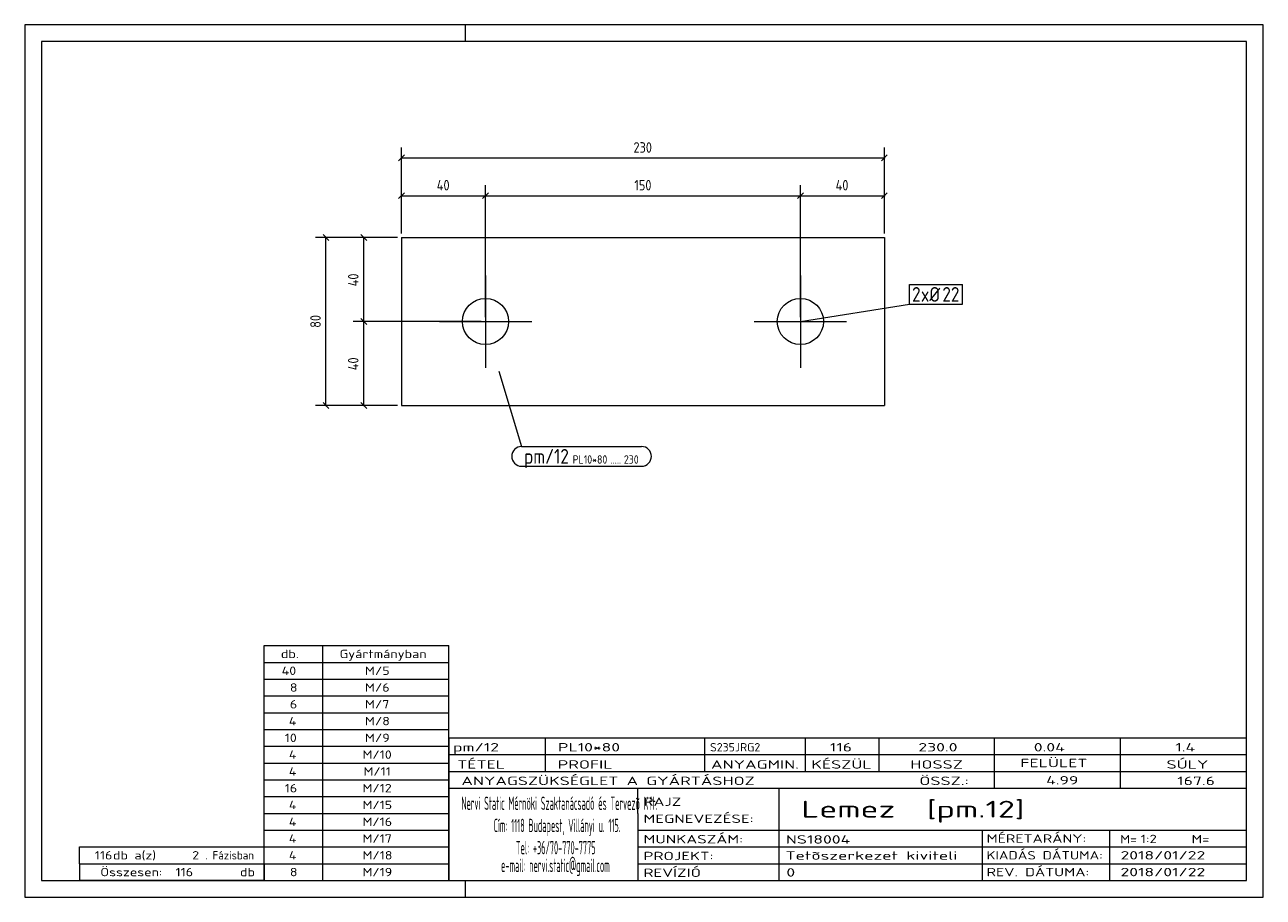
# Model space of a CAD drawing. Header units: millimetres. Extents: x 1 to 296, y 1 to 209.
import ezdxf

# ---------------------------------------------------------------- set-up
doc = ezdxf.new("R2010")
doc.units = ezdxf.units.MM
doc.header["$LTSCALE"] = 0.6
doc.linetypes.add('XKITLINE00', pattern=[0])
for name, color, linetype, lineweight in [('Bolt', 7, 'Continuous', 0), ('BoltMark', 3, 'Continuous', 0), ('DrawingSheet', 5, 'Continuous', 0), ('OtherObjectType', 1, 'Continuous', 0), ('Part', 2, 'Continuous', 0), ('PartMark', 3, 'Continuous', 0), ('Z-DIMENSIONS', 1, 'Continuous', 0)]:
    doc.layers.add(name, color=color, linetype=linetype, lineweight=lineweight)
doc.styles.add('ISOCPEUR', font='ISOCPEUR.TTF')

msp = doc.modelspace()

# ---------------------------------------------------------------- linework, layer by layer
at = {"layer": 'Bolt', "color": 4, "linetype": 'XKITLINE00', "lineweight": 0}
for p, q in [((110.75, 149.25), (110.75, 127.25)), ((185.75, 149.25), (185.75, 127.25)), ((99.75, 138.25), (121.75, 138.25)), ((174.75, 138.25), (196.75, 138.25))]:
    msp.add_line(p, q, dxfattribs=at)
for centre in [(110.75, 138.25), (185.75, 138.25)]:
    msp.add_circle(centre, 5.5, dxfattribs=at)
at = {"layer": 'BoltMark', "color": 7, "linetype": 'XKITLINE00', "lineweight": 0}
for p, q in [((211.75, 147.07), (224.38, 147.07)), ((211.75, 142.37), (211.75, 147.07)), ((224.38, 142.37), (224.38, 147.07)), ((185.75, 138.25), (211.75, 142.37)), ((211.75, 142.37), (224.38, 142.37))]:
    msp.add_line(p, q, dxfattribs=at)
at = {"layer": 'DrawingSheet', "color": 2, "linetype": 'XKITLINE00', "lineweight": 0}
for p, q in [((296, 209), (1, 209)), ((1, 209), (1, 1)), ((106, 205), (106, 209)), ((296, 1), (296, 209)), ((106, 1), (106, 5)), ((1, 1), (296, 1))]:
    msp.add_line(p, q, dxfattribs=at)
at = {"layer": 'DrawingSheet', "color": 3, "linetype": 'XKITLINE00', "lineweight": 0}
for p, q in [((292, 205), (5, 205)), ((5, 205), (5, 5)), ((292, 5), (292, 205)), ((5, 5), (292, 5))]:
    msp.add_line(p, q, dxfattribs=at)
at = {"layer": 'OtherObjectType', "color": 7, "linetype": 'XKITLINE00', "lineweight": 0}
for p, q in [((58, 61), (102, 61)), ((58, 57), (58, 61)), ((72, 57), (72, 61)), ((102, 57), (102, 61)), ((58, 57), (102, 57)), ((58, 53), (58, 57)), ((72, 53), (72, 57)), ((102, 53), (102, 57)), ((58, 53), (102, 53)), ((58, 49), (58, 53)), ((72, 49), (72, 53)), ((102, 49), (102, 53)), ((58, 49), (102, 49)), ((58, 45), (58, 49)), ((72, 45), (72, 49)), ((102, 45), (102, 49)), ((58, 45), (102, 45)), ((58, 41), (58, 45)), ((72, 41), (72, 45)), ((102, 41), (102, 45)), ((58, 41), (102, 41)), ((58, 37), (58, 41)), ((72, 37), (72, 41)), ((102, 37), (102, 41)), ((102, 39), (292, 39)), ((102, 39), (102, 35)), ((102, 39), (292, 39)), ((125, 35), (125, 39)), ((163, 35), (163, 39)), ((187, 35), (187, 39)), ((204.5, 35), (204.5, 39)), ((232, 35), (232, 39)), ((262, 35), (262, 39)), ((292, 35), (292, 39)), ((58, 37), (102, 37)), ((58, 33), (58, 37)), ((72, 33), (72, 37)), ((102, 33), (102, 37)), ((58, 33), (102, 33)), ((58, 29), (58, 33)), ((72, 29), (72, 33)), ((102, 35), (292, 35)), ((102, 35), (102, 5)), ((102, 35), (292, 35)), ((102, 29), (102, 33)), ((125, 31), (125, 35)), ((163, 31), (163, 35)), ((187, 31), (187, 35)), ((204.5, 31), (204.5, 35)), ((232, 31), (232, 35)), ((262, 31), (262, 35)), ((292, 31), (292, 35)), ((102, 31), (292, 31)), ((232, 27), (232, 31)), ((262, 27), (262, 31)), ((292, 27), (292, 31)), ((58, 29), (102, 29)), ((58, 25), (58, 29)), ((72, 25), (72, 29)), ((102, 25), (102, 29)), ((102, 27), (292, 27)), ((147, 21), (147, 27)), ((180.7, 17), (180.7, 27)), ((292, 21), (292, 27)), ((58, 25), (102, 25)), ((58, 21), (58, 25)), ((72, 21), (72, 25)), ((102, 21), (102, 25)), ((58, 21), (102, 21)), ((58, 17), (58, 21)), ((72, 17), (72, 21)), ((102, 17), (102, 21)), ((147, 21), (147, 5)), ((292, 17), (292, 21)), ((58, 17), (102, 17)), ((58, 13), (58, 17)), ((72, 13), (72, 17)), ((102, 13), (102, 17)), ((147, 17), (292, 17)), ((180.7, 5), (180.7, 17)), ((229.16, 13), (229.16, 17)), ((259.5, 5), (259.5, 17)), ((292, 13), (292, 17)), ((14, 9), (14, 13)), ((14, 13), (58, 13)), ((14, 13), (58, 13)), ((58, 9), (58, 13)), ((58, 13), (102, 13)), ((58, 9), (58, 13)), ((72, 9), (72, 13)), ((102, 9), (102, 13)), ((147, 13), (292, 13)), ((229.16, 5), (229.16, 13)), ((292, 9), (292, 13)), ((14, 9), (58, 9)), ((14, 9), (14, 5)), ((14, 9), (58, 9)), ((58, 9), (58, 5)), ((58, 9), (102, 9)), ((58, 5), (58, 9)), ((72, 5), (72, 9)), ((102, 5), (102, 9)), ((147, 9), (292, 9)), ((292, 5), (292, 9)), ((58, 5), (14, 5)), ((58, 5), (102, 5)), ((102, 5), (292, 5)), ((139.5, 5), (292, 5))]:
    msp.add_line(p, q, dxfattribs=at)
at = {"layer": 'Part', "color": 2, "linetype": 'XKITLINE00', "lineweight": 0}
for p, q in [((90.75, 158.25), (90.75, 118.25)), ((90.75, 158.25), (205.75, 158.25)), ((205.75, 158.25), (205.75, 118.25)), ((90.75, 118.25), (205.75, 118.25))]:
    msp.add_line(p, q, dxfattribs=at)
at = {"layer": 'PartMark', "color": 7, "linetype": 'XKITLINE00', "lineweight": 0}
for p, q in [((113.9, 126.4), (119.33, 108.46)), ((119.33, 108.46), (147.92, 108.46)), ((119.33, 103.76), (147.92, 103.76))]:
    msp.add_line(p, q, dxfattribs=at)
for centre, start, end in [((119.33, 106.11), 90, 270), ((147.92, 106.11), 270, 90)]:
    msp.add_arc(centre, 2.35, start, end, dxfattribs=at)
at = {"layer": 'Z-DIMENSIONS', "color": 7, "linetype": 'XKITLINE00', "lineweight": 0}
for p, q in [((91.46, 177.96), (90.04, 176.54)), ((90.75, 159.25), (90.75, 179.75)), ((90.75, 177.25), (205.75, 177.25)), ((206.46, 177.96), (205.04, 176.54)), ((205.75, 159.25), (205.75, 179.75)), ((91.46, 168.96), (90.04, 167.54)), ((90.75, 159.25), (90.75, 170.75)), ((90.75, 168.25), (110.75, 168.25)), ((111.46, 168.96), (110.04, 167.54)), ((111.46, 168.96), (110.04, 167.54)), ((110.75, 139.25), (110.75, 170.75)), ((110.75, 139.25), (110.75, 170.75)), ((110.75, 168.25), (185.75, 168.25)), ((186.46, 168.96), (185.04, 167.54)), ((186.46, 168.96), (185.04, 167.54)), ((185.75, 139.25), (185.75, 170.75)), ((185.75, 139.25), (185.75, 170.75)), ((185.75, 168.25), (205.75, 168.25)), ((206.46, 168.96), (205.04, 167.54)), ((205.75, 159.25), (205.75, 170.75)), ((89.75, 158.25), (70.25, 158.25)), ((72.04, 158.96), (73.46, 157.54)), ((72.75, 118.25), (72.75, 158.25)), ((89.75, 158.25), (79.25, 158.25)), ((81.04, 158.96), (82.46, 157.54)), ((81.75, 138.25), (81.75, 158.25)), ((81.04, 138.96), (82.46, 137.54)), ((81.04, 138.96), (82.46, 137.54)), ((109.75, 138.25), (79.25, 138.25)), ((109.75, 138.25), (79.25, 138.25)), ((81.75, 118.25), (81.75, 138.25)), ((89.75, 118.25), (70.25, 118.25)), ((72.04, 118.96), (73.46, 117.54)), ((89.75, 118.25), (79.25, 118.25)), ((81.04, 118.96), (82.46, 117.54))]:
    msp.add_line(p, q, dxfattribs=at)
at = {"layer": 'Z-DIMENSIONS', "color": 3}
for p in [(90.75, 177.25), (205.75, 177.25), (90.75, 168.25), (110.75, 168.25), (110.75, 168.25), (185.75, 168.25), (185.75, 168.25), (205.75, 168.25), (72.75, 158.25), (81.75, 158.25), (81.75, 138.25), (81.75, 138.25), (72.75, 118.25), (81.75, 118.25)]:
    msp.add_point(p, dxfattribs=at)

# ---------------------------------------------------------------- texts
at = {"layer": 'BoltMark', "color": 3, "style": 'ISOCPEUR', "width": 0.85}
for s, p in [('2', (212.35, 142.97)), ('xØ', (214.45, 142.97)), ('22', (219.57, 142.97))]:
    msp.add_text(s, height=3.5, dxfattribs=at).set_placement(p)
at = {"layer": 'OtherObjectType', "color": 7, "style": 'ISOCPEUR'}
for s, height, width, p in [('db.', 2, 1.211571, (62, 58)), ('Gyártmányban', 2, 1.211571, (76, 58)), ('M/5', 2, 1.211571, (82.04, 54)), ('40', 2, 1.211571, (62.18, 54)), ('8', 2, 1.211571, (64.14, 50)), ('M/6', 2, 1.211571, (82.04, 50)), ('6', 2, 1.211571, (64.14, 46)), ('M/7', 2, 1.211571, (82.04, 46)), ('4', 2, 1.211571, (63.9, 42)), ('M/8', 2, 1.211571, (82.04, 42)), ('10', 2, 1.211571, (62.92, 38)), ('M/9', 2, 1.211571, (82.04, 38)), ('4', 2, 1.211571, (63.9, 34)), ('M/10', 2, 1.211571, (81.43, 34)), ('pm/12', 2, 1.525501, (103, 35.76)), ('PL10*80', 2, 1.525501, (128, 35.76)), ('S235JRG2', 2, 1.02, (164.22, 35.76)), ('116', 2, 1.525501, (192.78, 35.76)), ('230.0', 2, 1.525501, (213.86, 35.76)), ('0.04', 2, 1.525501, (241.35, 35.76)), ('1.4', 2, 1.525501, (275.06, 35.76)), ('TÉTEL', 2, 1.525501, (104, 31.66)), ('PROFIL', 2, 1.525501, (127.96, 31.66)), ('ANYAGMIN.', 2, 1.525501, (164.47, 31.66)), ('KÉSZÜL', 2, 1.525501, (188.37, 31.66)), ('HOSSZ', 2, 1.525501, (211.96, 31.66)), ('FELÜLET', 2, 1.525501, (238.13, 32)), ('SÚLY', 2, 1.525501, (272.96, 31.66)), ('4', 2, 1.211571, (63.9, 30)), ('M/11', 2, 1.211571, (81.67, 30)), ('ANYAGSZÜKSÉGLET A GYÁRTÁSHOZ', 2, 1.525501, (105, 27.75)), ('ÖSSZ.:', 2, 1.525501, (214.1, 27.75)), ('4.99', 2, 1.525501, (244.28, 27.88)), ('167.6', 2, 1.525501, (275.52, 27.75)), ('16', 2, 1.211571, (62.92, 26)), ('M/12', 2, 1.211571, (81.43, 26)), ('4', 2, 1.211571, (63.9, 22)), ('M/15', 2, 1.211571, (81.43, 22)), ('Nervi Static Mérnöki\xa0Szaktanácsadó\xa0és\xa0Tervezõ Kft.', 3.1765, 0.403093, (105, 21.82)), ('RAJZ', 2, 1.445, (148.38, 22.78)), ('Lemez  [pm.12]', 4, 1.474651, (186, 20)), ('MEGNEVEZÉSE:', 2, 1.445, (148.38, 18.72)), ('4', 2, 1.211571, (63.9, 18)), ('M/16', 2, 1.211571, (81.43, 18)), ('Cím:\xa01118 Budapest, Villányi u. 115.', 3.1765, 0.403093, (112.69, 16.53)), ('4', 2, 1.211571, (63.9, 14)), ('M/17', 2, 1.211571, (81.43, 14)), ('MUNKASZÁM:', 2, 1.445, (148.38, 13.84)), ('NS18004', 2, 1.525501, (182.28, 13.78)), ('MÉRETARÁNY:', 2, 1.36, (230.1, 14)), ('M=', 2, 1.211571, (261.91, 13.84)), ('1:2', 2, 1.275, (266.79, 13.9)), ('M=', 2, 1.275, (278.95, 13.87)), ('116', 2, 1.211571, (17.69, 10)), ('db a(z)', 2, 1.211571, (22, 10)), ('2', 2, 1.211571, (40.86, 10)), ('. Fázisban', 2, 0.935, (44, 10)), ('4', 2, 1.211571, (63.9, 10)), ('M/18', 2, 1.211571, (81.43, 10)), ('Tel:\xa0+36/70-770-7775', 3.1765, 0.403093, (117.97, 11.24)), ('PROJEKT:', 2, 1.445, (148.38, 9.84)), ('Tetõszerkezet kiviteli ', 2, 1.525501, (182.2, 9.94)), ('KIADÁS DÁTUMA:', 2, 1.275, (230.1, 10)), ('2018/01/22', 2, 1.525501, (262, 10)), ('e-mail:\xa0nervi.static@gmail.com', 3.1765, 0.403093, (114.45, 7)), ('Összesen:            db', 2, 1.211571, (19, 6)), ('116', 2, 1.211571, (36.92, 6)), ('8', 2, 1.211571, (64.14, 6)), ('M/19', 2, 1.211571, (81.43, 6)), ('REVÍZIÓ', 2, 1.445, (148.38, 5.84)), ('0', 2, 1.525501, (182.41, 5.92)), ('REV. DÁTUMA:', 2, 1.36, (230.1, 6)), ('2018/01/22', 2, 1.525501, (262, 6))]:
    msp.add_text(s, height=height, dxfattribs=dict(at, width=width)).set_placement(p)
at = {"layer": 'PartMark', "color": 3, "style": 'ISOCPEUR', "width": 0.85}
msp.add_text('pm/12', height=3.5, dxfattribs=at).set_placement((119.93, 104.36))
at = {"layer": 'PartMark', "color": 4, "style": 'ISOCPEUR', "width": 0.85}
for s, p in [('PL10*80', (131.51, 104.36)), ('230', (143.71, 104.36)), ('.....', (140.53, 104.36))]:
    msp.add_text(s, height=2, dxfattribs=at).set_placement(p)
at = {"layer": 'Z-DIMENSIONS', "color": 3, "style": 'ISOCPEUR', "width": 0.85}
for s, p in [('230', (145.99, 178.5)), ('40', (99.14, 169.5)), ('150', (146.21, 169.5)), ('40', (194.14, 169.5))]:
    msp.add_text(s, height=2.5, dxfattribs=at).set_placement(p)
for s, p in [('40', (80.5, 146.64)), ('80', (71.5, 136.75)), ('40', (80.5, 126.64))]:
    msp.add_text(s, height=2.5, rotation=90.0002, dxfattribs=at).set_placement(p)

doc.saveas('drawing.dxf')
